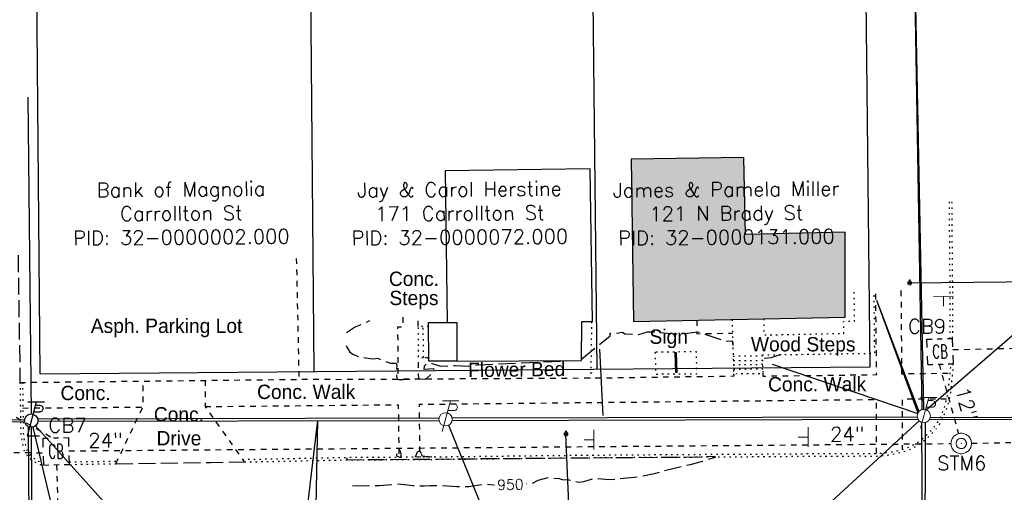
# Model space of a CAD drawing. Extents: x 2300122 to 2305194, y 360020 to 364238.
# Tile 14 of 93: x 2302016 to 2302208, y 360999 to 361091. Entities that reach past the tile are written whole.
import ezdxf
from ezdxf.enums import TextEntityAlignment as Align

# ---------------------------------------------------------------- set-up
doc = ezdxf.new("R2010")
doc.units = 0
doc.header["$LTSCALE"] = 20
doc.header["$MEASUREMENT"] = 0
doc.set_wipeout_variables(frame=1)
for name, pattern in [('drainage01', [1.6, 0.85, -0.75]), ('OhDOT_USTN1', [0.055, 0.014, -0.041]), ('OhDOT_USTN2', [0.11, 0.069, -0.041]), ('OhDOT_USTN3', [0.22, 0.165, -0.055]), ('OhDOT_USTN5', [0.11, 0.055, -0.055]), ('ohelecex', [0]), ('ohteleex', [0]), ('rowex', [0]), ('waterex', [0])]:
    doc.linetypes.add(name, pattern=pattern)
for name, color, linetype in [('BD_X_Building', 231, 'Continuous'), ('BD_X_Porch_or_Deck', 7, 'Continuous'), ('DR_X_Cells', 151, 'OhDOT_USTN2'), ('DR_X_Storm_Sewer', 151, 'OhDOT_USTN5'), ('DR_X_Text', 7, 'Continuous'), ('DT_X_Contour_Major', 132, 'OhDOT_USTN3'), ('DT_X_Contour_Minor', 136, 'OhDOT_USTN3'), ('DT_X_Contour_Text', 7, 'Continuous'), ('DV_X_Property_Line', 7, 'Continuous'), ('PV_X_Curb', 120, 'OhDOT_USTN1'), ('PV_X_Driveway', 7, 'OhDOT_USTN5'), ('PV_X_EOP', 7, 'OhDOT_USTN3'), ('PV_X_Parking_Lot', 7, 'OhDOT_USTN5'), ('PV_X_Steps', 120, 'OhDOT_USTN1'), ('PV_X_Text', 7, 'Continuous'), ('PV_X_Walk', 120, 'OhDOT_USTN5'), ('RD_X_Concrete_Pad', 9, 'OhDOT_USTN5'), ('RW_X_Fee_RW', 6, 'rowex'), ('SN_X_Private', 40, 'Continuous'), ('SN_X_Public', 3, 'Continuous'), ('SN_X_Text', 7, 'Continuous'), ('SV_X_Text_Name', 7, 'Continuous'), ('UT_X_Electric_Cells', 1, 'Continuous'), ('UT_X_Overhead_Electric', 1, 'ohelecex'), ('UT_X_Overhead_Telecom', 30, 'ohteleex'), ('UT_X_Water', 133, 'waterex'), ('UT_X_Water_Cells', 133, 'Continuous'), ('VG_X_Flower_Bed', 3, 'OhDOT_USTN1'), ('VG_X_Text', 7, 'Continuous')]:
    doc.layers.add(name, color=color, linetype=linetype)
doc.styles.add('Simplex Normal (0.14)', font='Simplex.shx')
doc.styles.add('Straight-Normal', font='font30.shx', dxfattribs={"height": 0.14})

# ---------------------------------------------------------------- blocks, each defined once
blk = doc.blocks.new('GCB-X')
at = {"layer": 'DR_X_Cells', "color": 121, "linetype": 'Continuous'}
for p, q in [((-0.0625, 0.0375), (-0.0375, 0.0375)), ((-0.0625, 0.0125), (-0.0625, 0.0375)), ((-0.0125, 0.0375), (0.0125, 0.0375)), ((0.0375, 0.0375), (0.0625, 0.0375)), ((0.0625, 0.0125), (0.0625, 0.0375)), ((0.0227, 0.0195), (0.0067, 0.0195)), ((0.0067, 0.0195), (0.0067, -0.0205)), ((0.0067, 0.0013), (0.0243, 0.0013)), ((-0.0625, -0.0375), (-0.0625, -0.0125)), ((0.0067, -0.0205), (0.0243, -0.0205)), ((0.0625, -0.0375), (0.0625, -0.0125)), ((-0.0625, -0.0375), (-0.0375, -0.0375)), ((-0.0125, -0.0375), (0.0125, -0.0375)), ((0.0375, -0.0375), (0.0625, -0.0375))]:
    blk.add_line(p, q, dxfattribs=at)
at = {"layer": 'DR_X_Cells', "color": 121, "linetype": 'Continuous', "extrusion": (0, 0, -1)}
for centre, radius, start, end in [((-0.014, 0), 0.0458, 344.8107, 15.1893), ((0.0184, 0.0074), 0.0127, 21.5603, 158.4397), ((-0.0198, 0.0101), 0.00986, 106.9987, 243.1793), ((-0.0199, -0.0096), 0.0117, 112.0547, 247.9453)]:
    blk.add_arc(centre, radius, start, end, dxfattribs=at)
at = {"layer": 'DR_X_Cells', "color": 121, "linetype": 'Continuous'}
blk.add_arc((-0.0184, -0.0073), 0.0127, 201.5603, 338.4397, dxfattribs=at)
blk = doc.blocks.new('ODOT STORM CATCH BASIN SQUARE')
blk.add_blockref('GCB-X', (0, 0))
blk = doc.blocks.new('ODOT STORM MANHOLE')
at = {"layer": 'DR_X_Cells', "color": 151, "linetype": 'drainage01', "lineweight": 0, "ltscale": 0.05}
for radius in [0.1, 0.05]:
    blk.add_circle((0, 0), radius, dxfattribs=at)
at = {"layer": 'DR_X_Cells', "color": 151, "linetype": 'Continuous', "lineweight": 0}
blk.add_point((0, 0), dxfattribs=at)
blk = doc.blocks.new('SGN1P_anno')
at = {"layer": 'SN_X_Public', "color": 3, "linetype": 'Continuous', "lineweight": 0}
for p, q in [((0, 0), (-0.96, 0)), ((0, 0.96), (0, -0.96))]:
    blk.add_line(p, q, dxfattribs=at)
blk = doc.blocks.new('WSS')
at = {"layer": 'Defpoints', "color": 133, "linetype": 'Continuous', "lineweight": 30}
blk.add_point((0, 0), dxfattribs=at)
at = {"layer": 'UT_X_Water_Cells', "color": 133, "linetype": 'Continuous', "lineweight": 0}
for p, q in [((0.032, 0.106), (-0.032, 0.106)), ((0, 0.074), (0, 0.138)), ((0.02, 0.008), (0.055, -0.01))]:
    blk.add_line(p, q, dxfattribs=at)
at = {"layer": 'UT_X_Water_Cells', "color": 133, "linetype": 'Continuous', "lineweight": 0, "flags": 128}
for points in [[(-0.059, 0.045), (-0.074, 0.03), (-0.074, -0.03), (-0.059, -0.045)], [(-0.055, 0.035), (-0.041, -0.041), (-0.027, 0.035), (-0.013, -0.041), (0.001, 0.035)], [(0.045, 0.059), (0.03, 0.074), (-0.03, 0.074), (-0.045, 0.059)], [(0.059, -0.045), (0.074, -0.03), (0.074, 0.03), (0.059, 0.045)], [(-0.045, -0.059), (-0.03, -0.074), (0.03, -0.074), (0.045, -0.059)]]:
    blk.add_lwpolyline(points, dxfattribs=at)
at = {"layer": 'UT_X_Water_Cells', "color": 133, "linetype": 'Continuous', "lineweight": 0, "extrusion": (0, 0, -1)}
for centre, radius, start, end in [((-0.028, 0.02), 0.0135, 303.6324, 53.7413), ((-0.039, -0.005), 0.04, 61.3463, 118.6537), ((-0.037, -0.009), 0.0316, 235.6037, 316.3305), ((-0.044, -0.022), 0.017, 132.0642, 228.5117)]:
    blk.add_arc(centre, radius, start, end, dxfattribs=at)
blk = doc.blocks.new('TLPW')
at = {"linetype": 'Continuous'}
for p, q in [((0.0482, 0.18), (-0.0402, -0.15)), ((0.1282, 0.18), (-0.0318, 0.18)), ((0.0402, 0.15), (0.0827, 0.15)), ((0.0231, 0.0863), (0.0827, 0.0863)), ((0.0798, -0.15), (-0.0402, -0.15))]:
    blk.add_line(p, q, dxfattribs=at)
blk.add_circle((0, 0), 0.065, dxfattribs=at)
at = {"linetype": 'Continuous', "extrusion": (0, 0, -1)}
blk.add_arc((-0.0833, 0.1181), 0.0319, 88.8767, 271.1233, dxfattribs=at)
blk = doc.blocks.new('ODOT ELEC TELE LIGHT POLE')
blk.add_blockref('TLPW', (0, 0))
blk = doc.blocks.new('ODOT Elec Tele Pole')
at = {"layer": 'UT_X_Electric_Cells', "linetype": 'Continuous', "lineweight": 13}
for p, q in [((0.0482, 0.18), (-0.0321, -0.12)), ((0.1282, 0.18), (-0.0318, 0.18)), ((0.0402, 0.15), (0.0827, 0.15)), ((0.0231, 0.0862), (0.0827, 0.0862))]:
    blk.add_line(p, q, dxfattribs=at)
at = {"layer": 'UT_X_Electric_Cells', "linetype": 'Continuous', "lineweight": 0}
blk.add_circle((0, 0), 0.065, dxfattribs=at)
at = {"layer": 'UT_X_Electric_Cells', "linetype": 'Continuous', "lineweight": 13, "extrusion": (0, 0, -1)}
blk.add_arc((-0.0833, 0.1181), 0.0319, 88.8767, 271.1233, dxfattribs=at)

msp = doc.modelspace()

# ---------------------------------------------------------------- hatches: boundary and pattern name
at = {"layer": 'BD_X_Building'}
h = msp.add_hatch(color=253, dxfattribs=at)
h.dxf.hatch_style = 1
h.paths.add_polyline_path([(2302134.76, 361063.63), (2302135.25, 361031.92), (2302176.51, 361032.75), (2302176.49, 361049.37), (2302157.05, 361048.92), (2302156.75, 361063.97)])

# ---------------------------------------------------------------- linework, layer by layer
at = {"layer": 'BD_X_Building', "flags": 128}
for points in [[(2302134.76, 361063.63), (2302135.25, 361031.92), (2302176.51, 361032.75), (2302176.49, 361049.37), (2302157.05, 361048.92), (2302156.75, 361063.97)], [(2302126.77, 361061.75), (2302098.49, 361061.34), (2302098.89, 361031.69), (2302100.77, 361031.72), (2302100.74, 361024.19), (2302125.05, 361024.31), (2302125.13, 361031.91), (2302127.2, 361031.89), (2302126.77, 361061.75)]]:
    msp.add_lwpolyline(points, close=True, dxfattribs=at)
at = {"layer": 'BD_X_Porch_or_Deck'}
msp.add_lwpolyline([(2302100.74, 361024.19), (2302095.28, 361024.19), (2302095.25, 361031.7), (2302098.89, 361031.69)], dxfattribs=at)
at = {"layer": 'DR_X_Storm_Sewer', "flags": 128}
for points in [[(2301965.09, 361041.41), (2302021.97, 361009.18)], [(2302197.51, 361026.42), (2302221.44, 361026.96)], [(2302194.8, 361023.58), (2302198.59, 361010.01)], [(2301844.99, 361007.65), (2302020.15, 361006.28)], [(2302025.14, 361006.64), (2302197.13, 361008.07)], [(2302201.13, 361008.13), (2302238.31, 361008.86)], [(2302022.73, 361003.94), (2302023.4, 360979.88)]]:
    msp.add_lwpolyline(points, dxfattribs=at)
at = {"layer": 'DT_X_Contour_Major', "elevation": 950, "flags": 128}
for points in [[(2302089.08, 361006.06), (2302088.98, 361005.87), (2302088.99, 361005.71), (2302089.58, 361005.42), (2302089.94, 361005.43), (2302089.93, 361006.1), (2302089.8, 361006.6), (2302089.46, 361007.01), (2302089.08, 361006.06)], [(2302093.86, 361006.03), (2302093.96, 361005.71), (2302095.88, 361005.49), (2302093.89, 361005.41), (2302092.68, 361005.51), (2302093.11, 361006.47), (2302093.51, 361006.75), (2302093.86, 361006.03)]]:
    msp.add_lwpolyline(points, close=True, dxfattribs=at)
msp.add_lwpolyline([(2302079.34, 361005.27), (2302079.34, 361004.92), (2302148.17, 361005.47), (2302150.24, 361005.6), (2302151.02, 361005.55), (2302151.15, 361005.48), (2302151.14, 361005.38), (2302148.58, 361004.55), (2302146.28, 361003.93), (2302141.16, 361002.75), (2302139.25, 361002.14), (2302136.06, 361001.53), (2302130.5, 361000.97), (2302128.31, 361001.21), (2302127.23, 361001.15), (2302125.44, 361000.61), (2302124.49, 361000.45), (2302122.58, 361000.92), (2302121.35, 361000.98), (2302120.82, 361001.19), (2302118.52, 361001.36), (2302116.59, 361000.86), (2302115.26, 361000.21), (2302112.5, 361000.23), (2302109.17, 360999.8), (2302106.44, 361000.13), (2302103.11, 360999.62), (2302100.78, 360999.61), (2302097.64, 360999.82), (2302095.56, 360999.82), (2302094.39, 360999.73), (2302092.13, 360999.83), (2302091.13, 360999.98), (2302089.13, 361000.13), (2302085.64, 360999.81), (2302079.32, 360999.75)], dxfattribs=at)
at = {"layer": 'DT_X_Contour_Minor', "flags": 128}
for points, elevation in [([(2302079.27, 361029.77), (2302080.8, 361030.83), (2302082.77, 361031.58), (2302083.82, 361032.12)], 951), ([(2302125.14, 361024.62), (2302130.65, 361029.09), (2302130.7, 361029.61), (2302131.43, 361029.56), (2302133.06, 361029.86), (2302133.5, 361029.52), (2302136.23, 361029.36), (2302137.95, 361029.91), (2302139.24, 361029.9), (2302143.42, 361029.51), (2302145.75, 361029.66), (2302147.72, 361029.92), (2302153.28, 361028.09), (2302154.47, 361028.16), (2302154.58, 361027.22)], 951), ([(2302079.16, 361027.15), (2302079.89, 361025.93), (2302080.65, 361025.49), (2302081.57, 361025.11), (2302083.88, 361024.67), (2302084.56, 361024.63), (2302085.27, 361024.73), (2302087.84, 361023.8), (2302088.96, 361023.77), (2302089.06, 361023.41), (2302088.98, 361021.27), (2302089.12, 361020.71), (2302089.38, 361020.6), (2302090.33, 361020.57), (2302092.01, 361020.7), (2302094.55, 361020.67), (2302094.94, 361020.86), (2302095.58, 361021.45), (2302096.16, 361022.15), (2302096.33, 361022.59), (2302096.21, 361022.68), (2302094.38, 361022.53), (2302094.49, 361023.25), (2302095.07, 361023.82), (2302095.99, 361023.72), (2302097.59, 361023.19), (2302100.46, 361023.34), (2302102.96, 361023.18), (2302104.84, 361023.43), (2302123.34, 361024.3)], 951), ([(2302095.27, 361024.69), (2302094.58, 361024.88)], 952), ([(2302163.92, 361025.44), (2302161.99, 361024.84), (2302160.43, 361024.69)], 951)]:
    msp.add_lwpolyline(points, dxfattribs=dict(at, elevation=elevation))
at = {"layer": 'DV_X_Property_Line'}
for points in [[(2302071.82, 361142.16), (2302072.87, 361022.17)], [(2302126.76, 361142.62), (2302128.04, 361022.63)]]:
    msp.add_lwpolyline(points, dxfattribs=at)
at = {"layer": 'PV_X_Curb', "flags": 128}
for points in [[(2302196.94, 361028.6), (2302196.93, 361028.75), (2302196.97, 361029.16), (2302196.97, 361031.63), (2302196.96, 361039.22), (2302196.87, 361049.2), (2302196.86, 361050.56), (2302196.82, 361055.96)], [(2302197.44, 361028.62), (2302197.43, 361028.74), (2302197.47, 361029.14), (2302197.47, 361031.63), (2302197.46, 361039.22), (2302197.37, 361049.21), (2302197.36, 361050.56), (2302197.32, 361055.96)], [(2302058.98, 361004.99), (2302079.35, 361005.39), (2302089.35, 361005.45), (2302090.93, 361005.46), (2302100.93, 361005.53), (2302110.22, 361005.65), (2302120.22, 361005.76), (2302129.45, 361005.84), (2302136.63, 361005.9), (2302146.63, 361005.95), (2302148.11, 361005.97), (2302158.11, 361006.02), (2302168.11, 361006.1), (2302172.16, 361006.14), (2302179.67, 361006.15), (2302180.86, 361006.12), (2302182.02, 361006.13), (2302183.02, 361006.15), (2302184.02, 361006.23), (2302185.51, 361006.44), (2302186.49, 361006.66), (2302187.68, 361006.95), (2302188.4, 361007.18), (2302189.17, 361007.53), (2302189.85, 361007.87), (2302190.73, 361008.38), (2302192.19, 361009.54), (2302193.11, 361010.43), (2302193.84, 361011.26), (2302194.52, 361012.21), (2302195.01, 361013.07), (2302195.65, 361014.55), (2302196.05, 361015.8), (2302196.33, 361016.9), (2302196.37, 361017.08), (2302196.52, 361017.85), (2302196.57, 361018.11), (2302196.9, 361021.12), (2302196.98, 361021.87), (2302197.02, 361022.18), (2302197.05, 361022.49), (2302197.08, 361023.31), (2302197.09, 361023.66)], [(2302059.33, 361004.49), (2302079.35, 361004.89), (2302089.35, 361004.95), (2302090.94, 361004.96), (2302100.94, 361005.03), (2302110.22, 361005.15), (2302120.22, 361005.26), (2302129.46, 361005.34), (2302136.64, 361005.4), (2302146.64, 361005.45), (2302148.11, 361005.47), (2302158.11, 361005.52), (2302168.11, 361005.6), (2302172.16, 361005.64), (2302179.66, 361005.65), (2302180.86, 361005.62), (2302182.02, 361005.63), (2302183.05, 361005.65), (2302184.07, 361005.73), (2302185.6, 361005.94), (2302186.61, 361006.17), (2302187.81, 361006.47), (2302188.58, 361006.71), (2302189.39, 361007.08), (2302190.09, 361007.43), (2302191.02, 361007.97), (2302192.52, 361009.17), (2302193.47, 361010.08), (2302194.24, 361010.95), (2302194.94, 361011.94), (2302195.45, 361012.84), (2302196.12, 361014.38), (2302196.53, 361015.66), (2302196.81, 361016.78), (2302196.86, 361016.97), (2302197.01, 361017.75), (2302197.07, 361018.03), (2302197.4, 361021.07), (2302197.48, 361021.81), (2302197.51, 361022.13), (2302197.55, 361022.46), (2302197.58, 361023.29), (2302197.59, 361023.67)], [(2302015.58, 361020.01), (2302015.74, 361009.55), (2302016.37, 361006.64), (2302017.27, 361005.27), (2302018.84, 361004.22), (2302019.94, 361003.88), (2302020.2, 361003.89)], [(2302016.08, 361020.02), (2302016.24, 361009.61), (2302016.84, 361006.84), (2302017.63, 361005.63), (2302019.06, 361004.68), (2302020.01, 361004.38), (2302020.19, 361004.39)], [(2302025.19, 361004.5), (2302026.85, 361004.53), (2302034.52, 361004.65)], [(2302025.27, 361004), (2302026.85, 361004.03), (2302034.28, 361004.14)]]:
    msp.add_lwpolyline(points, dxfattribs=at)
at = {"layer": 'PV_X_Driveway', "flags": 128}
for points in [[(2302034.28, 361004.14), (2302039.62, 361015.39), (2302039.62, 361020.28)], [(2302051.68, 361020.42), (2302051.68, 361015.29), (2302059.33, 361004.49)]]:
    msp.add_lwpolyline(points, dxfattribs=at)
at = {"layer": 'PV_X_EOP', "flags": 128}
for points in [[(2302015.21, 361044.87), (2302015.58, 361020.01)], [(2302034.28, 361004.14), (2302052.75, 361004.41), (2302059.33, 361004.49)]]:
    msp.add_lwpolyline(points, dxfattribs=at)
at = {"layer": 'PV_X_Parking_Lot', "flags": 128}
msp.add_lwpolyline([(2302015.58, 361020.01), (2302070.05, 361020.62), (2302069.52, 361044.87)], dxfattribs=at)
at = {"layer": 'PV_X_Steps', "flags": 128}
for points in [[(2302154.43, 361032.31), (2302154.74, 361021.72), (2302160.48, 361021.8), (2302160.42, 361025.38), (2302182.26, 361025.72), (2302182.14, 361037.7)], [(2302160.65, 361032.43), (2302160.65, 361029.28), (2302176.23, 361029.6), (2302176.19, 361031.94), (2302178.31, 361031.96), (2302178.27, 361037.68)], [(2302095.25, 361030.96), (2302093.22, 361030.92), (2302093.21, 361024.89), (2302095.27, 361024.88)], [(2302094.25, 361024.88), (2302094.23, 361030.94)], [(2302160.43, 361025.19), (2302154.64, 361025.1)], [(2302154.68, 361024.27), (2302160.42, 361024.34)], [(2302160.43, 361023.49), (2302154.7, 361023.43)], [(2302154.73, 361022.6), (2302160.45, 361022.66)]]:
    msp.add_lwpolyline(points, dxfattribs=at)
at = {"layer": 'PV_X_Walk', "flags": 128}
for points in [[(2302160.43, 361021.8), (2302160.44, 361021.26), (2302170.44, 361021.38), (2302180.44, 361021.51), (2302182.64, 361021.54), (2302182.51, 361031.54), (2302182.44, 361037.84)], [(2302187.37, 361037.96), (2302187.45, 361027.96), (2302187.51, 361021.71), (2302196.98, 361021.83)], [(2302090.24, 361032.74), (2302090.24, 361030.81), (2302089.21, 361030.81), (2302089.26, 361024.84), (2302089.28, 361020.62)], [(2302093.22, 361030.92), (2302093.22, 361030.92), (2302093.19, 361033.05)], [(2302093.33, 361020.64), (2302093.28, 361024.87), (2302093.28, 361024.89)], [(2302154.75, 361021.72), (2302154.76, 361021.21), (2302148.57, 361021.12), (2302138.57, 361020.98), (2302128.57, 361020.84), (2302122.47, 361020.81), (2302112.47, 361020.75), (2302102.47, 361020.69), (2302098.33, 361020.67), (2302088.33, 361020.61), (2302078.33, 361020.55), (2302070.05, 361020.62)], [(2302182.63, 361006.14), (2302182.58, 361016.2), (2302182.58, 361016.62), (2302172.58, 361016.52), (2302162.58, 361016.41), (2302152.58, 361016.31), (2302142.58, 361016.2), (2302132.58, 361016.09), (2302122.58, 361015.99), (2302112.58, 361015.88), (2302102.58, 361015.78), (2302093.41, 361015.68), (2302093.52, 361005.69), (2302093.52, 361005.48)], [(2302196.28, 361016.72), (2302187.61, 361016.72), (2302187.61, 361006.93)], [(2302016.16, 361015.02), (2302039.52, 361015.2)], [(2302051.67, 361015.3), (2302052.43, 361015.3), (2302078.36, 361015.56), (2302089.34, 361015.67), (2302089.34, 361015.45), (2302089.48, 361005.46)]]:
    msp.add_lwpolyline(points, dxfattribs=at)
at = {"layer": 'RD_X_Concrete_Pad', "flags": 128}
msp.add_lwpolyline([(2302147.58, 361032.17), (2302147.58, 361029.53), (2302154.51, 361029.63)], dxfattribs=at)
at = {"layer": 'RW_X_Fee_RW', "flags": 128}
msp.add_lwpolyline([(2302019.54, 361021.72), (2302018.49, 361141.72)], dxfattribs=at)
at = {"layer": 'RW_X_Fee_RW'}
for points in [[(2302181.36, 361023.07), (2302180.09, 361143.07)], [(2302019.54, 361021.72), (2302181.36, 361023.07)]]:
    msp.add_lwpolyline(points, dxfattribs=at)
at = {"layer": 'SN_X_Private', "flags": 128}
msp.add_lwpolyline([(2302143.41, 361022.01), (2302143.75, 361022.01), (2302143.62, 361025.8), (2302143.28, 361025.79)], close=True, dxfattribs=at)
at = {"layer": 'UT_X_Overhead_Electric', "flags": 128}
for points in [[(2302189.95, 361106.79), (2302191.76, 361014.76)], [(2302182.58, 361036.05), (2302190.67, 361014.05)], [(2302019.03, 361012.9), (2302097.31, 361013.09)], [(2302099.84, 361013.1), (2302190.54, 361013.32)], [(2302193.11, 361013.23), (2302292.53, 361012.88)], [(2301850.15, 361010.92), (2302016.49, 361012.75)], [(2302017.67, 360947.93), (2302017.24, 361011.37)], [(2302018.62, 361011.56), (2302060.85, 360964.5)], [(2302191.91, 360929.66), (2302191.45, 361012.22)]]:
    msp.add_lwpolyline(points, dxfattribs=at)
at = {"layer": 'UT_X_Overhead_Electric', "linetype": 'Continuous', "flags": 128}
msp.add_lwpolyline([(2302129.29, 361013.54), (2302128.65, 361026.54)], dxfattribs=at)
at = {"layer": 'UT_X_Overhead_Telecom', "flags": 128}
for points in [[(2302191.48, 361014.71), (2302189.95, 361106.79)], [(2302182.58, 361036.05), (2302190.88, 361014.35)], [(2302099.86, 361012.61), (2302190.7, 361012.82)], [(2302192.96, 361012.81), (2302292.64, 361012.48)], [(2301850.16, 361010.42), (2302016.49, 361012.4)], [(2302017.78, 361011.25), (2302018.09, 360947.99)], [(2302019.07, 361012.44), (2302097.29, 361012.61)], [(2302192.12, 361012.19), (2302191.91, 360929.66)]]:
    msp.add_lwpolyline(points, dxfattribs=at)
at = {"layer": 'UT_X_Overhead_Telecom', "linetype": 'Continuous', "flags": 128}
for points in [[(2302017.11, 361075.72), (2302017.77, 361013.85)], [(2302192.32, 361014.67), (2302224.7, 361042.73)], [(2302162.23, 361023.56), (2302190.64, 361013.97)]]:
    msp.add_lwpolyline(points, dxfattribs=at)
at = {"layer": 'UT_X_Overhead_Telecom'}
for points in [[(2302018.11, 361011.29), (2302030.66, 360958.31)], [(2302067.72, 360962.73), (2302073.66, 361012.56)], [(2302072.67, 360962.43), (2302073.66, 361012.56)], [(2302099.16, 361011.65), (2302112.7, 360978.23)]]:
    msp.add_lwpolyline(points, dxfattribs=at)
at = {"layer": 'UT_X_Overhead_Telecom', "elevation": 950.41, "flags": 128}
msp.add_lwpolyline([(2302156.04, 360980.36), (2302190.92, 361012.54)], dxfattribs=at)
at = {"layer": 'UT_X_Water'}
for points in [[(2302189.09, 361039.45), (2302220.34, 361039.81)], [(2302123.27, 360981.06), (2302122.05, 361009.93)]]:
    msp.add_lwpolyline(points, dxfattribs=at)
at = {"layer": 'VG_X_Flower_Bed', "flags": 128}
for points in [[(2302127.05, 361031.89), (2302126.92, 361024.16), (2302126.86, 361020.83)], [(2302139.41, 361025.92), (2302139.54, 361021.65), (2302141.78, 361021.68), (2302147.58, 361021.7), (2302147.49, 361025.98), (2302143.3, 361025.95), (2302139.41, 361025.92)]]:
    msp.add_lwpolyline(points, dxfattribs=at)

# ---------------------------------------------------------------- block references
at = {"layer": 'DR_X_Cells', "xscale": 40, "zscale": 20}
for p, yscale, rotation in [((2302195.02, 361026.07), 66, 1.853284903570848), ((2302022.65, 361006.57), 70, 1.27809025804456)]:
    msp.add_blockref('ODOT STORM CATCH BASIN SQUARE', p, dxfattribs=dict(at, yscale=yscale, rotation=rotation))
at = {"layer": 'DR_X_Cells', "xscale": 20, "yscale": 20, "zscale": 20}
msp.add_blockref('ODOT STORM MANHOLE', (2302199.13, 361008.09), dxfattribs=at)
at = {"layer": 'SN_X_Public'}
for p, xscale, yscale, zscale, rotation in [((2302195.67, 361036.83), 1.999999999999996, 1.999999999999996, 1.999999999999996, 90.5780131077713), ((2302169.27, 361009.35), 1.999999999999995, 1.999999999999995, 1.999999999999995, 0.6874590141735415), ((2302127.49, 361008.82), 1.999999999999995, 1.999999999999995, 1.999999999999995, 0.4893074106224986)]:
    msp.add_blockref('SGN1P_anno', p, dxfattribs=dict(at, xscale=xscale, yscale=yscale, zscale=zscale, rotation=rotation))
at = {"layer": 'UT_X_Electric_Cells'}
for name, p, xscale, yscale, zscale in [('ODOT Elec Tele Pole', (2302191.83, 361013.46), 20.00000000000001, 20.00000000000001, 20.00000000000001), ('ODOT ELEC TELE LIGHT POLE', (2302017.78, 361012.55), 20, 20, 20), ('ODOT Elec Tele Pole', (2302098.58, 361012.81), 20.00000000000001, 20.00000000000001, 20.00000000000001)]:
    msp.add_blockref(name, p, dxfattribs=dict(at, xscale=xscale, yscale=yscale, zscale=zscale))
at = {"layer": 'UT_X_Water_Cells', "xscale": 5, "yscale": 5, "zscale": 5}
for p in [(2302189.09, 361039.45), (2302122.05, 361009.93)]:
    msp.add_blockref('WSS', p, dxfattribs=at)

# ---------------------------------------------------------------- texts
at = {"layer": 'DR_X_Text', "char_height": 2.8, "attachment_point": 5, "style": 'Simplex Normal (0.14)'}
for s, insert in [('CB9', (2302192.46, 361030.98)), ('CB7', (2302024.85, 361011.65)), ('STM6', (2302199.24, 361004.25))]:
    msp.add_mtext(s, dxfattribs=dict(at, insert=insert))
for s, insert, rotation in [('12"', (2302200.18, 361015.79), 285.5823), ('24"', (2302176.9, 361009.93), 0.4779), ('24"', (2302032.26, 361008.73), 0.4779)]:
    msp.add_mtext(s, dxfattribs=dict(at, insert=insert, rotation=rotation))
at = {"layer": 'PV_X_Text', "char_height": 2.8, "width": 26.6038, "attachment_point": 5, "line_spacing_factor": 0.8, "style": 'Straight-Normal'}
for s, insert in [('Conc.\\PSteps', (2302092.41, 361037.96)), ('Wood Steps', (2302168.31, 361027.05))]:
    msp.add_mtext(s, dxfattribs=dict(at, insert=insert))
at = {"layer": 'PV_X_Text', "char_height": 2.8, "attachment_point": 5, "style": 'Straight-Normal'}
for s, insert in [('Asph. Parking Lot', (2302044.17, 361030.65)), ('Conc.\\PDrive', (2302046.58, 361011.44))]:
    msp.add_mtext(s, dxfattribs=dict(at, insert=insert))
at = {"layer": 'PV_X_Text', "char_height": 2.8, "width": 23.4667, "attachment_point": 5, "rotation": 0.1016, "style": 'Straight-Normal'}
for insert in [(2302171.02, 361019.66), (2302071.39, 361018.17)]:
    msp.add_mtext('Conc. Walk', dxfattribs=dict(at, insert=insert))
at = {"layer": 'PV_X_Text', "insert": (2302028.37, 361017.94), "char_height": 2.8, "attachment_point": 5, "rotation": 0.1016, "style": 'Straight-Normal'}
msp.add_mtext('Conc.', dxfattribs=at)
at = {"layer": 'SN_X_Text', "insert": (2302142.08, 361028.53), "char_height": 2.8, "attachment_point": 5, "style": 'Straight-Normal'}
msp.add_mtext('Sign', dxfattribs=at)
at = {"layer": 'SV_X_Text_Name', "char_height": 2.8, "width": 77.9146, "attachment_point": 5, "rotation": 0.4791, "style": 'Simplex Normal (0.14)'}
for s, insert in [('Bank of Magnolia\\PCarrollton St\\P\\pxqc;PID: 32-0000002.000', (2302047.03, 361053.05)), ('Jay & Carol Herstine\\P171 Carrollton St\\P\\pxqc;PID: 32-0000072.000', (2302101.32, 361053.05)), ('James & Pamela Miller\\P121 N Brady St\\P\\pxqc;PID: 32-0000131.000', (2302153.31, 361053.05))]:
    msp.add_mtext(s, dxfattribs=dict(at, insert=insert))
at = {"layer": 'VG_X_Text', "insert": (2302112.44, 361022.53), "char_height": 2.8, "width": 22.7483, "attachment_point": 5, "rotation": 0.6539, "style": 'Straight-Normal'}
msp.add_mtext('Flower Bed', dxfattribs=at)

# ---------------------------------------------------------------- next in the draw order: wipeouts: each hides what was drawn before it
msp.add_wipeout([(2302108.17, 360998.75), (2302114.31, 360998.88), (2302114.26, 361001.38), (2302108.12, 361001.25)]).dxf.layer = 'DT_X_Contour_Text'

# ---------------------------------------------------------------- next in the draw order: texts
at = {"layer": 'DT_X_Contour_Text', "style": 'Simplex Normal (0.14)'}
msp.add_text('950', height=2, rotation=1.2544, dxfattribs=at).set_placement((2302111.21, 361000.06), align=Align.MIDDLE_CENTER)

doc.saveas('drawing.dxf')
